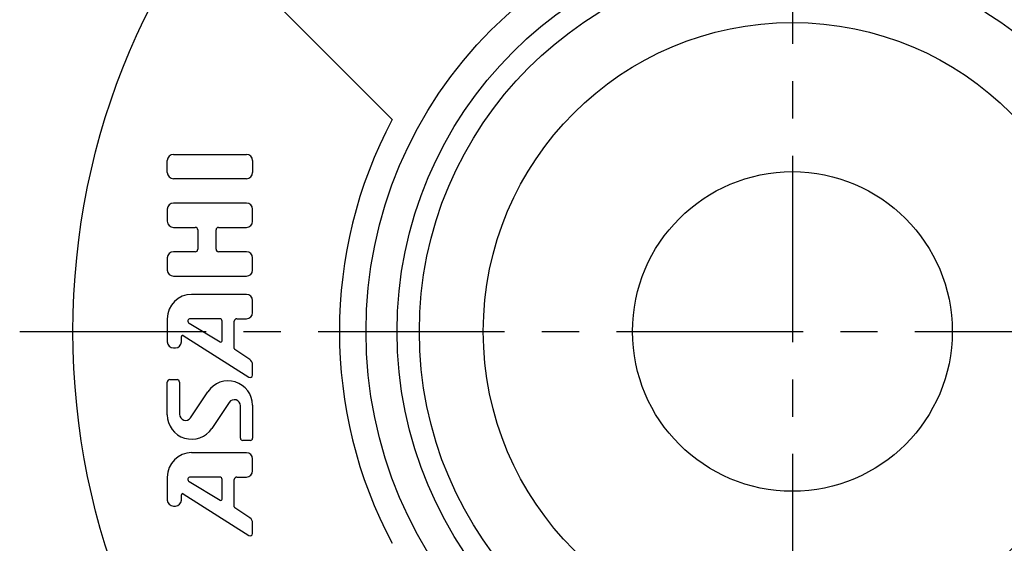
# Model space of a CAD drawing. Extents: x -73 to 159, y -72 to 159.
# Tile 2 of 8: x -73 to 20, y -20 to 29. Entities that reach past the tile are written whole.
import ezdxf

# ---------------------------------------------------------------- set-up
doc = ezdxf.new("R2010")
doc.units = 0
doc.header["$LTSCALE"] = 14
doc.linetypes.add('CENTER', pattern=[2, 1.25, -0.25, 0.25, -0.25])
doc.layers.get('0').update_dxf_attribs({"linetype": 'CONTINUOUS'})
doc.layers.add('1', color=3, linetype='CONTINUOUS')
doc.layers.add('CENTER', color=1, linetype='CENTER')

msp = doc.modelspace()

# ---------------------------------------------------------------- linework, layer by layer
msp.add_line((-47.73, 30.052), (-37.562, 19.884))
for radius in [67.5, 40, 37.096, 35, 29, 15]:
    msp.add_circle((0, 0), radius)
msp.add_arc((0, 0), 42.5, 152.10464, 207.89536)
at = {"layer": '1'}
for p, q in [((-58.65, 14.91), (-58.65, 16.053)), ((-58.079, 16.624), (-51.222, 16.624)), ((-50.65, 16.053), (-50.65, 14.91)), ((-51.222, 14.339), (-58.079, 14.339)), ((-51.222, 12.053), (-58.079, 12.053)), ((-58.65, 11.482), (-58.65, 10.339)), ((-50.65, 10.339), (-50.65, 11.482)), ((-58.079, 9.767), (-56.022, 9.767)), ((-55.793, 9.539), (-55.793, 7.71)), ((-54.079, 7.71), (-54.079, 9.539)), ((-53.85, 9.767), (-51.222, 9.767)), ((-56.022, 7.482), (-58.079, 7.482)), ((-51.222, 7.482), (-53.85, 7.482)), ((-58.65, 6.91), (-58.65, 5.767)), ((-50.65, 5.767), (-50.65, 6.91)), ((-58.079, 5.196), (-51.222, 5.196)), ((-51.222, 3.482), (-56.365, 3.482)), ((-50.65, 1.767), (-50.65, 2.91)), ((-58.65, 1.196), (-58.65, -0.964)), ((-53.736, 1.196), (-56.492, 1.196)), ((-53.508, -0.888), (-53.508, 0.967)), ((-52.365, -1.6), (-52.365, 0.967)), ((-52.136, 1.196), (-51.222, 1.196)), ((-56.609, 0.771), (-53.681, -0.986)), ((-57.323, -0.964), (-57.323, -0.48)), ((-57.148, -0.384), (-51.002, -4.295)), ((-58.079, -1.535), (-57.895, -1.535)), ((-50.905, -2.635), (-52.314, -1.695)), ((-50.65, -4.102), (-50.65, -3.11)), ((-58.422, -4.518), (-57.736, -4.518)), ((-58.65, -7.826), (-58.65, -4.747)), ((-57.508, -4.747), (-57.508, -7.774)), ((-56.461, -8.091), (-54.838, -5.657)), ((-52.84, -6.66), (-54.463, -9.094)), ((-51.793, -10.004), (-51.793, -6.977)), ((-50.65, -6.925), (-50.65, -10.004)), ((-50.879, -10.233), (-51.565, -10.233)), ((-51.222, -11.376), (-56.365, -11.376)), ((-50.65, -13.09), (-50.65, -11.947)), ((-58.65, -13.661), (-58.65, -15.821)), ((-53.736, -13.661), (-56.492, -13.661)), ((-52.136, -13.661), (-51.222, -13.661)), ((-56.609, -14.086), (-53.681, -15.843)), ((-53.508, -15.745), (-53.508, -13.89)), ((-52.365, -16.457), (-52.365, -13.89)), ((-57.323, -15.821), (-57.323, -15.337)), ((-57.148, -15.241), (-51.002, -19.152)), ((-58.084, -16.393), (-57.9, -16.393)), ((-50.903, -17.492), (-52.312, -16.552)), ((-50.649, -18.959), (-50.649, -17.967))]:
    msp.add_line(p, q, dxfattribs=at)
for centre, radius, start, end in [((-58.079, 16.053), 0.571, 90, 180), ((-51.222, 16.053), 0.571, 0, 90), ((-58.079, 14.91), 0.571, 180, 270), ((-51.222, 14.91), 0.571, 270, 0), ((-58.079, 11.482), 0.571, 90, 180), ((-51.222, 11.482), 0.571, 0, 90), ((-58.079, 10.339), 0.571, 180, 270), ((-51.222, 10.339), 0.571, 270, 0), ((-56.022, 9.539), 0.229, 0, 90), ((-53.85, 9.539), 0.229, 90, 180), ((-58.079, 6.91), 0.571, 90, 180), ((-56.022, 7.71), 0.229, 270, 0), ((-53.85, 7.71), 0.229, 180, 270), ((-51.222, 6.91), 0.571, 0, 90), ((-58.079, 5.767), 0.571, 180, 270), ((-51.222, 5.767), 0.571, 270, 0), ((-56.365, 1.196), 2.286, 90, 180), ((-51.222, 2.91), 0.571, 0, 90), ((-56.492, 0.967), 0.229, 90, 239.03624), ((-53.736, 0.967), 0.229, 0, 90), ((-52.136, 0.967), 0.229, 90, 180), ((-51.222, 1.767), 0.571, 270, 0), ((-57.209, -0.48), 0.114, 57.52881, 180), ((-53.622, -0.888), 0.114, 239.03624, 0), ((-58.079, -0.964), 0.571, 180, 270), ((-57.895, -0.964), 0.571, 270, 0), ((-52.25, -1.6), 0.114, 180, 236.30993), ((-51.222, -3.11), 0.571, 0, 56.30993), ((-58.422, -4.747), 0.229, 90, 180), ((-57.736, -4.747), 0.229, 0, 90), ((-50.879, -4.102), 0.229, 237.52881, 0), ((-52.936, -6.925), 2.286, 0, 146.30993), ((-52.365, -6.977), 0.571, 0, 146.30993), ((-56.365, -7.826), 2.286, 180, 326.30993), ((-56.936, -7.774), 0.571, 180, 326.30993), ((-51.565, -10.004), 0.229, 180, 270), ((-50.879, -10.004), 0.229, 270, 0), ((-56.365, -13.661), 2.286, 90, 180), ((-51.222, -11.947), 0.571, 0, 90), ((-56.492, -13.89), 0.229, 90, 239.03624), ((-53.736, -13.89), 0.229, 0, 90), ((-52.136, -13.89), 0.229, 90, 180), ((-51.222, -13.09), 0.571, 270, 0), ((-57.209, -15.337), 0.114, 57.52881, 180), ((-58.079, -15.821), 0.571, 180, 270), ((-57.895, -15.821), 0.571, 270, 0), ((-53.622, -15.745), 0.114, 239.03624, 0), ((-52.249, -16.457), 0.114, 180, 236.30993), ((-51.22, -17.967), 0.571, 0, 56.30993), ((-50.879, -18.959), 0.229, 237.52881, 0)]:
    msp.add_arc(centre, radius, start, end, dxfattribs=at)
at = {"layer": 'CENTER'}
for p, q in [((0, 72.5), (0, -72.5)), ((-72.5, 0), (72.5, 0))]:
    msp.add_line(p, q, dxfattribs=at)

doc.saveas('drawing.dxf')
